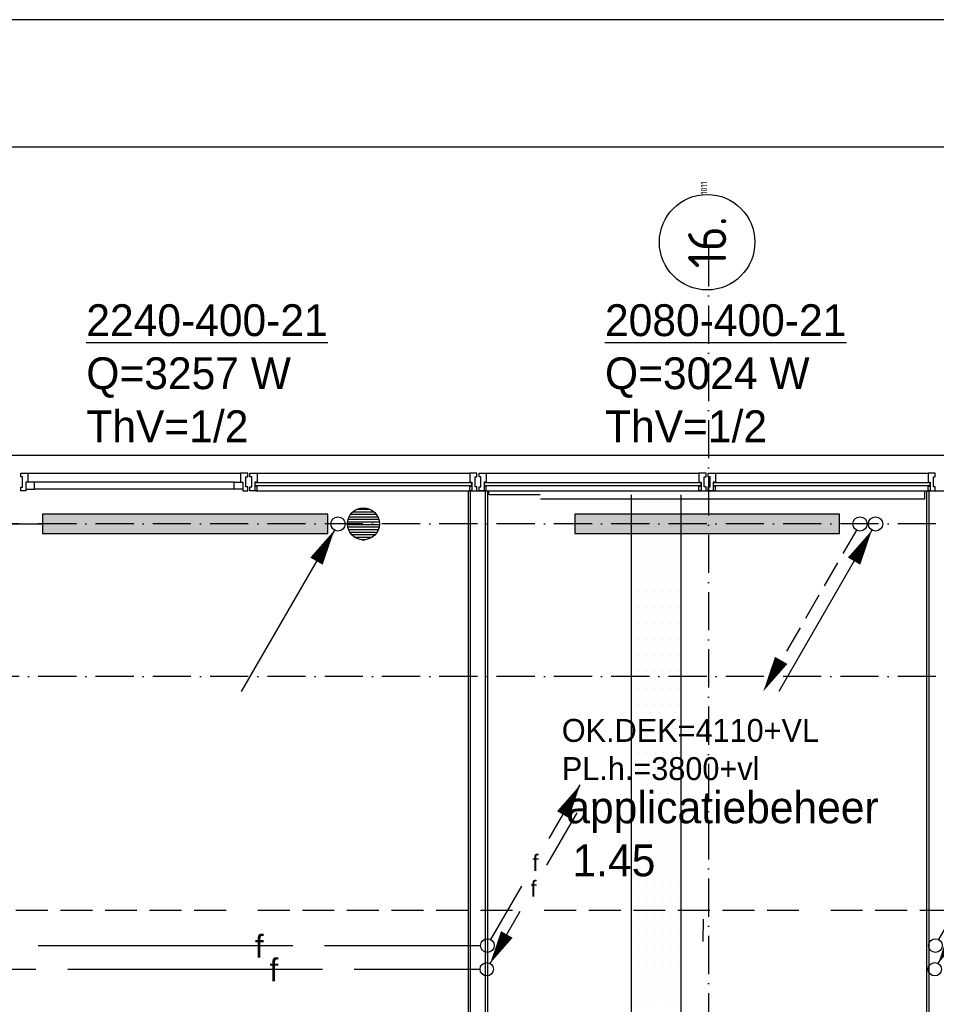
# Model space of a CAD drawing. Extents: x -41378 to 114803, y -24080 to 82188.
# Tile 23 of 137: x -14809 to -7609, y 74453 to 82188. Entities that reach past the tile are written whole.
import ezdxf
from ezdxf.enums import TextEntityAlignment as Align

# ---------------------------------------------------------------- set-up
doc = ezdxf.new("R2010")
doc.units = 0
doc.header["$LTSCALE"] = 50
for name, pattern in [('2322102', [45, 5, -2, 5, -2, 5, -2, 5, -2, 5, -2, 5, -5]), ('2322107', [2000, 1000, 1000]), ('2322140', [45, 40, -5]), ('DASHDOT', [9, 6, -1.5, 0, -1.5])]:
    doc.linetypes.add(name, pattern=pattern)
doc.layers.get('0').update_dxf_attribs({"linetype": 'CONTINUOUS'})
for name, color, linetype in [('00KAD025', 2, 'CONTINUOUS'), ('00KAD070', 5, 'CONTINUOUS'), ('AL$7----_STRAMIEN', 1, 'DASHDOT'), ('AL21----_BUITENWAND', 4, 'CONTINUOUS'), ('AL22----_BINNENWAND', 7, 'CONTINUOUS'), ('AL28----_KONSTRUKTIE', 3, 'CONTINUOUS'), ('AL31----_BUITENKOZ', 7, 'CONTINUOUS'), ('ALN-----_BLOCKNAAM', 2, 'CONTINUOUS'), ('ALXAA---_GEWBETON', 12, 'CONTINUOUS'), ('ALXOU---_GLAS', 7, 'CONTINUOUS'), ('BOUW', 8, 'CONTINUOUS'), ('KABELGGOOT1', 8, 'CONTINUOUS'), ('WI561---', 1, 'CONTINUOUS'), ('WL$1----', 3, 'CONTINUOUS'), ('WL5448--', 4, 'CONTINUOUS'), ('WL561---', 4, 'CONTINUOUS'), ('WL561---_AANVOER', 4, 'CONTINUOUS'), ('WL561---_RETOUR', 4, 'CONTINUOUS'), ('WL5627--', 4, 'CONTINUOUS'), ('WL570---_RETOUR', 3, 'CONTINUOUS'), ('WM5448--', 1, 'CONTINUOUS')]:
    doc.layers.add(name, color=color, linetype=linetype)
doc.layers.get('0').freeze()
doc.styles.add('BURO-018', font='BUROFONT.shx', dxfattribs={"height": 90})
doc.styles.add('BURO-025', font='BUROFONT.shx', dxfattribs={"height": 250})
doc.styles.get("Standard").update_dxf_attribs({"font": 'ISOCP'})

# ---------------------------------------------------------------- blocks, each defined once
blk = doc.blocks.new('1011')
at = {"layer": 'AL$7----_STRAMIEN', "color": 7, "linetype": 'CONTINUOUS'}
blk.add_circle((-750, 0), 750, dxfattribs=at)
at = {"layer": 'ALN-----_BLOCKNAAM', "linetype": 'CONTINUOUS'}
blk.add_text('1011', height=100, dxfattribs=at).set_placement((0, 0))
blk = doc.blocks.new('2322401')
at = {"color": 0, "linetype": 'CONTINUOUS'}
for p, q in [((-0.5, 0.5, 1), (-0.5, 0.5)), ((-0.5, 0.5, 1), (-0.5, -0.5, 1)), ((0.5, 0.5, 1), (-0.5, 0.5, 1)), ((0.5, 0.5), (-0.5, 0.5)), ((-0.5, 0.5), (-0.5, -0.5)), ((0.5, 0.5, 1), (0.5, 0.5)), ((0.5, -0.5, 1), (0.5, 0.5, 1)), ((0.5, -0.5), (0.5, 0.5)), ((-0.5, -0.5, 1), (-0.5, -0.5)), ((-0.5, -0.5, 1), (0.5, -0.5, 1)), ((-0.5, -0.5), (0.5, -0.5)), ((0.5, -0.5, 1), (0.5, -0.5))]:
    blk.add_line(p, q, dxfattribs=at)
blk = doc.blocks.new('LDV2108')
at = {"color": 0, "linetype": 'CONTINUOUS'}
for p, q in [((-0.25, -0.433), (-1.187, -2.057)), ((-1.562, -2.706), (-2.5, -4.33)), ((-2.875, -4.98), (-3.812, -6.603)), ((-4.187, -7.253), (-5.125, -8.877)), ((-5.5, -9.526), (-6.437, -11.15))]:
    blk.add_line(p, q, dxfattribs=at)
blk.add_lwpolyline([(-6.75, -11.691, 0, 1, 0), (-5.5, -9.526, 1, 1, 0)], format="xyseb", dxfattribs=at)
blk.add_circle((0, 0), 0.5, dxfattribs=at)
blk = doc.blocks.new('LDV4107')
at = {"color": 0, "linetype": 'CONTINUOUS'}
blk.add_line((-0.25, -0.433), (-6.75, -11.691), dxfattribs=at)
blk.add_lwpolyline([(-0.25, -0.433, 0, 1, 0), (-1.5, -2.598, 1, 1, 0)], format="xyseb", dxfattribs=at)
blk.add_circle((0, 0), 0.5, dxfattribs=at)
blk = doc.blocks.new('LDV3')
at = {"color": 0, "linetype": 'CONTINUOUS'}
for p, q in [((4.5, 7.794), (6.75, 11.691)), ((0.25, 0.433), (2.5, 4.33))]:
    blk.add_line(p, q, dxfattribs=at)
blk.add_lwpolyline([(0.25, 0.433, 0, 1, 0), (1.5, 2.598, 1, 1, 0)], format="xyseb", dxfattribs=at)
blk.add_circle((0, 0), 0.5, dxfattribs=at)
at = {"color": 0, "linetype": 'CONTINUOUS', "style": 'BURO-018'}
blk.add_attdef('LD_TEXT1', text='', height=1.8, dxfattribs=at).set_placement((3.5, 6.062), align=Align.MIDDLE)
blk = doc.blocks.new('LDV1')
at = {"color": 0, "linetype": 'CONTINUOUS'}
for p, q in [((4.5, 7.794), (6.75, 11.691)), ((0.25, 0.433), (2.5, 4.33))]:
    blk.add_line(p, q, dxfattribs=at)
blk.add_lwpolyline([(6.75, 11.691, 0, 1, 0), (5.5, 9.526, 1, 1, 0)], format="xyseb", dxfattribs=at)
blk.add_circle((0, 0), 0.5, dxfattribs=at)
at = {"color": 0, "linetype": 'CONTINUOUS', "style": 'BURO-018'}
blk.add_attdef('LD_TEXT1', text='', height=1.8, dxfattribs=at).set_placement((3.5, 6.062), align=Align.MIDDLE)
blk = doc.blocks.new('CVRINFO2')
at = {"color": 0, "linetype": 'CONTINUOUS', "style": 'BURO-025'}
for tag, p in [('CV_TEXT125', (0, 0)), ('CV_TEXT225', (0, -4.167)), ('CV_TEXT325', (0, -8.333)), ('CV_TEXT425', (0, -12.5))]:
    blk.add_attdef(tag, p, '', height=2.5, dxfattribs=at)
blk = doc.blocks.new('CVHATCH1')
at = {"color": 0, "linetype": 'CONTINUOUS'}
blk.add_solid([(-0.5, -0.5), (0.5, -0.5), (-0.5, 0.5), (0.5, 0.5)], dxfattribs=at)
blk = doc.blocks.new('2322140-1')
at = {"layer": 'WM5448--', "color": 0, "style": 'BURO-018'}
for p in [(-12926.9, 74914.4), (-12811.7, 74729)]:
    blk.add_text('f', height=180, rotation=360, dxfattribs=at).set_placement(p, align=Align.MIDDLE)

msp = doc.modelspace()

# ---------------------------------------------------------------- linework, layer by layer
at = {"layer": '00KAD025', "linetype": 'CONTINUOUS'}
msp.add_line((114803.4, 82187.6), (-41378.4, 82187.6), dxfattribs=at)
at = {"layer": '00KAD070', "linetype": 'CONTINUOUS'}
msp.add_line((113803.4, 81187.6), (-40378.4, 81187.6), dxfattribs=at)
at = {"layer": 'AL$7----_STRAMIEN', "color": 1}
for p, q in [((-9398.8, 80392.5), (-9398.8, 42795.1)), ((6791, 78227.3), (-30136.5, 78227.3)), ((6791, 77027.3), (-30136.5, 77027.3))]:
    msp.add_line(p, q, dxfattribs=at)
at = {"layer": 'AL21----_BUITENWAND', "color": 8}
msp.add_line((-26149, 78767.3), (7331, 78767.3), dxfattribs=at)
at = {"layer": 'AL22----_BINNENWAND', "color": 8}
for p, q in [((-11284, 71877.3), (-11284, 78487.3)), ((-11284, 78487.3), (-11134, 78487.3)), ((-11134, 78487.3), (-11134, 71877.3)), ((-7684, 71877.3), (-7684, 78487.3)), ((-7684, 78487.3), (-7534, 78487.3))]:
    msp.add_line(p, q, dxfattribs=at)
at = {"layer": 'AL22----_BINNENWAND', "color": 8, "linetype": 'CONTINUOUS'}
for p, q in [((-11269, 71877.3), (-11269, 78487.3)), ((-11149, 71877.3), (-11149, 78487.3)), ((-7669, 78487.3), (-7669, 71877.3))]:
    msp.add_line(p, q, dxfattribs=at)
at = {"layer": 'AL28----_KONSTRUKTIE', "color": 8}
msp.add_circle((-12109, 78227.3), 125, dxfattribs=at)
at = {"layer": 'AL31----_BUITENKOZ', "color": 8, "linetype": 'CONTINUOUS'}
for p, q in [((-14800, 78620.3), (-14800, 78626.3)), ((-14800, 78626.3), (-14781.1, 78626.3)), ((-14800, 78606.8), (-14800, 78620.3)), ((-14800, 78596.8), (-14800, 78606.8)), ((-14800, 78606.8), (-14800, 78606.8)), ((-14786, 78596.8), (-14800, 78596.8)), ((-14786, 78516.8), (-14786, 78596.8)), ((-14781.1, 78626.3), (-14744, 78626.3)), ((-14744, 78626.3), (-14744, 78619.3)), ((-14744, 78619.3), (-14744, 78615.3)), ((-14744, 78615.3), (-14744, 78607.3)), ((-14744, 78607.3), (-14744, 78554.3)), ((-13036.9, 78626.3), (-13074, 78626.3)), ((-13074, 78626.3), (-13074, 78619.3)), ((-13074, 78619.3), (-13074, 78615.3)), ((-13074, 78615.3), (-13074, 78607.3)), ((-13074, 78607.3), (-13074, 78554.3)), ((-13018, 78626.3), (-13036.9, 78626.3)), ((-13032, 78517.3), (-13032, 78597.3)), ((-13032, 78597.3), (-13018, 78597.3)), ((-13018, 78620.3), (-13018, 78626.3)), ((-13018, 78606.3), (-13018, 78620.3)), ((-13018, 78597.3), (-13018, 78606.3)), ((-13018, 78606.3), (-13018, 78606.3)), ((-13000, 78620.3), (-13000, 78626.3)), ((-13000, 78626.3), (-12981.1, 78626.3)), ((-13000, 78606.8), (-13000, 78620.3)), ((-13000, 78597.3), (-13000, 78606.8)), ((-13000, 78606.8), (-13000, 78606.8)), ((-12986, 78597.3), (-13000, 78597.3)), ((-12986, 78517.3), (-12986, 78597.3)), ((-12981.1, 78626.3), (-12944, 78626.3)), ((-12944, 78626.3), (-12944, 78619.3)), ((-12944, 78619.3), (-12944, 78615.3)), ((-12944, 78615.3), (-12944, 78607.3)), ((-12944, 78607.3), (-12944, 78554.3)), ((-11236.9, 78626.3), (-11274, 78626.3)), ((-11274, 78626.3), (-11274, 78619.3)), ((-11274, 78619.3), (-11274, 78615.3)), ((-11274, 78615.3), (-11274, 78607.3)), ((-11274, 78607.3), (-11274, 78554.3)), ((-11218, 78626.3), (-11236.9, 78626.3)), ((-11232, 78517.3), (-11232, 78597.3)), ((-11232, 78597.3), (-11218, 78597.3)), ((-11218, 78620.3), (-11218, 78626.3)), ((-11218, 78606.3), (-11218, 78620.3)), ((-11218, 78597.3), (-11218, 78606.3)), ((-11218, 78606.3), (-11218, 78606.3)), ((-11200, 78620.3), (-11200, 78626.3)), ((-11200, 78626.3), (-11181.1, 78626.3)), ((-11200, 78606.8), (-11200, 78620.3)), ((-11200, 78597.3), (-11200, 78606.8)), ((-11200, 78606.8), (-11200, 78606.8)), ((-11186, 78597.3), (-11200, 78597.3)), ((-11186, 78517.3), (-11186, 78597.3)), ((-11181.1, 78626.3), (-11144, 78626.3)), ((-11144, 78626.3), (-11144, 78619.3)), ((-11144, 78619.3), (-11144, 78615.3)), ((-11144, 78615.3), (-11144, 78607.3)), ((-11144, 78607.3), (-11144, 78554.3)), ((-9436.9, 78626.3), (-9474, 78626.3)), ((-9474, 78626.3), (-9474, 78619.3)), ((-9474, 78619.3), (-9474, 78615.3)), ((-9474, 78615.3), (-9474, 78607.3)), ((-9474, 78607.3), (-9474, 78554.3)), ((-9418, 78626.3), (-9436.9, 78626.3)), ((-9432, 78517.3), (-9432, 78597.3)), ((-9432, 78597.3), (-9418, 78597.3)), ((-9418, 78620.3), (-9418, 78626.3)), ((-9418, 78606.3), (-9418, 78620.3)), ((-9418, 78597.3), (-9418, 78606.3)), ((-9418, 78606.3), (-9418, 78606.3)), ((-9400, 78620.3), (-9400, 78626.3)), ((-9400, 78626.3), (-9381.1, 78626.3)), ((-9400, 78606.8), (-9400, 78620.3)), ((-9400, 78597.3), (-9400, 78606.8)), ((-9400, 78606.8), (-9400, 78606.8)), ((-9386, 78597.3), (-9400, 78597.3)), ((-9386, 78517.3), (-9386, 78597.3)), ((-9381.1, 78626.3), (-9344, 78626.3)), ((-9344, 78626.3), (-9344, 78619.3)), ((-9344, 78619.3), (-9344, 78615.3)), ((-9344, 78615.3), (-9344, 78607.3)), ((-9344, 78607.3), (-9344, 78554.3)), ((-7636.9, 78626.3), (-7674, 78626.3)), ((-7674, 78626.3), (-7674, 78619.3)), ((-7674, 78619.3), (-7674, 78615.3)), ((-7674, 78615.3), (-7674, 78607.3)), ((-7674, 78607.3), (-7674, 78554.3)), ((-7618, 78626.3), (-7636.9, 78626.3)), ((-7632, 78517.3), (-7632, 78597.3)), ((-7632, 78597.3), (-7618, 78597.3)), ((-7618, 78620.3), (-7618, 78626.3)), ((-7618, 78606.3), (-7618, 78620.3)), ((-7618, 78597.3), (-7618, 78606.3)), ((-7618, 78606.3), (-7618, 78606.3)), ((-14800, 78507.3), (-14800, 78516.8)), ((-14800, 78516.8), (-14786, 78516.8)), ((-14800, 78493.3), (-14800, 78507.3)), ((-14800, 78507.3), (-14800, 78507.3)), ((-14744, 78554.3), (-14761, 78554.3)), ((-14761, 78554.3), (-14761, 78487.3)), ((-14761, 78554.3), (-14761, 78500.3)), ((-14694, 78554.3), (-14761, 78554.3)), ((-14694, 78500.3), (-14694, 78554.3)), ((-13124, 78500.3), (-13124, 78554.3)), ((-13124, 78554.3), (-13057, 78554.3)), ((-13074, 78554.3), (-13057, 78554.3)), ((-13057, 78554.3), (-13057, 78487.3)), ((-13057, 78554.3), (-13057, 78500.3)), ((-13018, 78517.3), (-13032, 78517.3)), ((-13018, 78507.3), (-13018, 78517.3)), ((-13018, 78493.3), (-13018, 78507.3)), ((-13018, 78507.3), (-13018, 78507.3)), ((-13000, 78507.3), (-13000, 78517.3)), ((-13000, 78517.3), (-12986, 78517.3)), ((-13000, 78493.3), (-13000, 78507.3)), ((-13000, 78507.3), (-13000, 78507.3)), ((-12944, 78554.3), (-12961, 78554.3)), ((-12961, 78554.3), (-12961, 78487.3)), ((-12961, 78524.3), (-12961, 78492.3)), ((-12944, 78524.3), (-12961, 78524.3)), ((-12944, 78487.3), (-12944, 78524.3)), ((-11274, 78554.3), (-11257, 78554.3)), ((-11274, 78487.3), (-11274, 78524.3)), ((-11274, 78524.3), (-11257, 78524.3)), ((-11257, 78554.3), (-11257, 78487.3)), ((-11257, 78524.3), (-11257, 78492.3)), ((-11218, 78517.3), (-11232, 78517.3)), ((-11218, 78507.3), (-11218, 78517.3)), ((-11218, 78493.3), (-11218, 78507.3)), ((-11218, 78507.3), (-11218, 78507.3)), ((-11200, 78507.3), (-11200, 78517.3)), ((-11200, 78517.3), (-11186, 78517.3)), ((-11200, 78493.3), (-11200, 78507.3)), ((-11200, 78507.3), (-11200, 78507.3)), ((-11144, 78554.3), (-11161, 78554.3)), ((-11161, 78554.3), (-11161, 78487.3)), ((-11161, 78524.3), (-11161, 78492.3)), ((-11144, 78524.3), (-11161, 78524.3)), ((-11144, 78487.3), (-11144, 78524.3)), ((-9474, 78554.3), (-9457, 78554.3)), ((-9474, 78487.3), (-9474, 78524.3)), ((-9474, 78524.3), (-9457, 78524.3)), ((-9457, 78554.3), (-9457, 78487.3)), ((-9457, 78524.3), (-9457, 78492.3)), ((-9418, 78517.3), (-9432, 78517.3)), ((-9418, 78507.3), (-9418, 78517.3)), ((-9418, 78493.3), (-9418, 78507.3)), ((-9418, 78507.3), (-9418, 78507.3)), ((-9400, 78507.3), (-9400, 78517.3)), ((-9400, 78517.3), (-9386, 78517.3)), ((-9400, 78493.3), (-9400, 78507.3)), ((-9400, 78507.3), (-9400, 78507.3)), ((-9344, 78554.3), (-9361, 78554.3)), ((-9361, 78554.3), (-9361, 78487.3)), ((-9361, 78524.3), (-9361, 78492.3)), ((-9344, 78524.3), (-9361, 78524.3)), ((-9344, 78487.3), (-9344, 78524.3)), ((-7674, 78554.3), (-7657, 78554.3)), ((-7674, 78487.3), (-7674, 78524.3)), ((-7674, 78524.3), (-7657, 78524.3)), ((-7657, 78554.3), (-7657, 78487.3)), ((-7657, 78524.3), (-7657, 78492.3)), ((-7618, 78517.3), (-7632, 78517.3)), ((-7618, 78507.3), (-7618, 78517.3)), ((-7618, 78493.3), (-7618, 78507.3)), ((-7618, 78507.3), (-7618, 78507.3)), ((-14800, 78487.3), (-14800, 78493.3)), ((-14761, 78487.3), (-14800, 78487.3)), ((-14761, 78500.3), (-14694, 78500.3)), ((-13057, 78500.3), (-13124, 78500.3)), ((-13057, 78487.3), (-13018, 78487.3)), ((-13018, 78487.3), (-13018, 78493.3)), ((-13000, 78487.3), (-13000, 78493.3)), ((-12961, 78487.3), (-13000, 78487.3)), ((-12961, 78492.3), (-12956, 78492.3)), ((-12956, 78492.3), (-12956, 78487.3)), ((-12956, 78487.3), (-12944, 78487.3)), ((-11262, 78487.3), (-11274, 78487.3)), ((-11257, 78492.3), (-11262, 78492.3)), ((-11262, 78492.3), (-11262, 78487.3)), ((-11257, 78487.3), (-11218, 78487.3)), ((-11218, 78487.3), (-11218, 78493.3)), ((-11200, 78487.3), (-11200, 78493.3)), ((-11161, 78487.3), (-11200, 78487.3)), ((-11161, 78492.3), (-11156, 78492.3)), ((-11156, 78492.3), (-11156, 78487.3)), ((-11156, 78487.3), (-11144, 78487.3)), ((-9462, 78487.3), (-9474, 78487.3)), ((-9457, 78492.3), (-9462, 78492.3)), ((-9462, 78492.3), (-9462, 78487.3)), ((-9457, 78487.3), (-9418, 78487.3)), ((-9418, 78487.3), (-9418, 78493.3)), ((-9400, 78487.3), (-9400, 78493.3)), ((-9361, 78487.3), (-9400, 78487.3)), ((-9361, 78492.3), (-9356, 78492.3)), ((-9356, 78492.3), (-9356, 78487.3)), ((-9356, 78487.3), (-9344, 78487.3)), ((-7662, 78487.3), (-7674, 78487.3)), ((-7657, 78492.3), (-7662, 78492.3)), ((-7662, 78492.3), (-7662, 78487.3)), ((-7657, 78487.3), (-7618, 78487.3)), ((-7618, 78487.3), (-7618, 78493.3))]:
    msp.add_line(p, q, dxfattribs=at)
at = {"layer": 'AL31----_BUITENKOZ', "color": 8}
for p, q in [((-14744, 78626.3), (-13074, 78626.3)), ((-12944, 78626.3), (-11274, 78626.3)), ((-11144, 78626.3), (-9474, 78626.3)), ((-9344, 78626.3), (-7674, 78626.3)), ((-13124, 78554.3), (-14694, 78554.3)), ((-13124, 78500.3), (-14694, 78500.3)), ((-12944, 78487.3), (-11274, 78487.3)), ((-11144, 78487.3), (-9474, 78487.3)), ((-9344, 78487.3), (-7674, 78487.3))]:
    msp.add_line(p, q, dxfattribs=at)
at = {"layer": 'ALXAA---_GEWBETON', "color": 8}
for p, q in [((-12220.9, 78283), (-11997.1, 78283)), ((-12208.5, 78303), (-12009.5, 78303)), ((-12189.4, 78323), (-12028.6, 78323)), ((-12156.3, 78343), (-12061.7, 78343)), ((-12233.9, 78223), (-11984.1, 78223)), ((-12233, 78243), (-11985, 78243)), ((-12231.6, 78203), (-11986.4, 78203)), ((-12228.8, 78263), (-11989.2, 78263)), ((-12225.9, 78183), (-11992.1, 78183)), ((-12216.2, 78163), (-12001.8, 78163)), ((-12201.3, 78143), (-12016.7, 78143)), ((-12177.9, 78123), (-12040.1, 78123)), ((-12122.3, 78103), (-12095.7, 78103))]:
    msp.add_line(p, q, dxfattribs=at)
at = {"layer": 'ALXOU---_GLAS', "color": 8}
for p, q in [((-12959, 78526.3), (-12959, 78552.3)), ((-12959, 78552.3), (-11259, 78552.3)), ((-11259, 78526.3), (-12959, 78526.3)), ((-11259, 78552.3), (-11259, 78526.3)), ((-11159, 78526.3), (-11159, 78552.3)), ((-11159, 78552.3), (-9459, 78552.3)), ((-9459, 78526.3), (-11159, 78526.3)), ((-9459, 78552.3), (-9459, 78526.3)), ((-9359, 78526.3), (-9359, 78552.3)), ((-9359, 78552.3), (-7659, 78552.3)), ((-7659, 78526.3), (-9359, 78526.3)), ((-7659, 78552.3), (-7659, 78526.3))]:
    msp.add_line(p, q, dxfattribs=at)
at = {"layer": 'KABELGGOOT1'}
for p, q in [((-11123.1, 78486.8, 1500), (-7702.1, 78486.8, 1500)), ((-11123.1, 78454.3, 1500), (-11123.1, 78486.8, 1500)), ((-10719.7, 78455.4, 3650), (-11119.7, 78455.4, 3650)), ((-10005.8, 78455.4, 3650), (-10005.8, 45715, 3650)), ((-10005.1, 78461), (-10005.1, 78461)), ((-9941.6, 78461), (-9941.6, 78461)), ((-9878.1, 78461), (-9878.1, 78461)), ((-9814.6, 78461), (-9814.6, 78461)), ((-9751.1, 78461), (-9751.1, 78461)), ((-9687.6, 78461), (-9687.6, 78461)), ((-9624.1, 78461), (-9624.1, 78461)), ((-9612.3, 73919.2, 3650), (-9612.3, 78455.4, 3650)), ((-9560.6, 78461), (-9560.6, 78461)), ((-9497.1, 78461), (-9497.1, 78461)), ((-9433.6, 78461), (-9433.6, 78461)), ((-9370.1, 78461), (-9370.1, 78461)), ((-9306.6, 78461), (-9306.6, 78461)), ((-9243.1, 78461), (-9243.1, 78461)), ((-9179.6, 78461), (-9179.6, 78461)), ((-9116.1, 78461), (-9116.1, 78461)), ((-9052.6, 78461), (-9052.6, 78461)), ((-8989.1, 78461), (-8989.1, 78461)), ((-8925.6, 78461), (-8925.6, 78461)), ((-8862.1, 78461), (-8862.1, 78461)), ((-8798.6, 78461), (-8798.6, 78461)), ((-8735.1, 78461), (-8735.1, 78461)), ((-8671.6, 78461), (-8671.6, 78461)), ((-8608.1, 78461), (-8608.1, 78461)), ((-8544.6, 78461), (-8544.6, 78461)), ((-8481.1, 78461), (-8481.1, 78461)), ((-8417.6, 78461), (-8417.6, 78461)), ((-8354.1, 78461), (-8354.1, 78461)), ((-8290.6, 78461), (-8290.6, 78461)), ((-8227.1, 78461), (-8227.1, 78461)), ((-8163.6, 78461), (-8163.6, 78461)), ((-8100.1, 78461), (-8100.1, 78461)), ((-8036.6, 78461), (-8036.6, 78461)), ((-7973.1, 78461), (-7973.1, 78461)), ((-7909.6, 78461), (-7909.6, 78461)), ((-7846.1, 78461), (-7846.1, 78461)), ((-7782.6, 78461), (-7782.6, 78461)), ((-7719.1, 78461), (-7719.1, 78461)), ((-7702.1, 78486.8, 1500), (-7702.1, 78421.8, 1500)), ((-7655.6, 78461), (-7655.6, 78461)), ((-7702.1, 78421.8, 1500), (-10718.2, 78421.8, 1500)), ((-9973.4, 78397.5), (-9973.4, 78397.5)), ((-9909.9, 78397.5), (-9909.9, 78397.5)), ((-9846.4, 78397.5), (-9846.4, 78397.5)), ((-9782.9, 78397.5), (-9782.9, 78397.5)), ((-9719.4, 78397.5), (-9719.4, 78397.5)), ((-9655.9, 78397.5), (-9655.9, 78397.5)), ((-10005.1, 78334), (-10005.1, 78334)), ((-9941.6, 78334), (-9941.6, 78334)), ((-9878.1, 78334), (-9878.1, 78334)), ((-9814.6, 78334), (-9814.6, 78334)), ((-9751.1, 78334), (-9751.1, 78334)), ((-9687.6, 78334), (-9687.6, 78334)), ((-9624.1, 78334), (-9624.1, 78334)), ((-10005.1, 78207), (-10005.1, 78207)), ((-9973.4, 78270.5), (-9973.4, 78270.5)), ((-9941.6, 78207), (-9941.6, 78207)), ((-9909.9, 78270.5), (-9909.9, 78270.5)), ((-9878.1, 78207), (-9878.1, 78207)), ((-9846.4, 78270.5), (-9846.4, 78270.5)), ((-9814.6, 78207), (-9814.6, 78207)), ((-9782.9, 78270.5), (-9782.9, 78270.5)), ((-9751.1, 78207), (-9751.1, 78207)), ((-9719.4, 78270.5), (-9719.4, 78270.5)), ((-9687.6, 78207), (-9687.6, 78207)), ((-9655.9, 78270.5), (-9655.9, 78270.5)), ((-9624.1, 78207), (-9624.1, 78207)), ((-9973.4, 78143.5), (-9973.4, 78143.5)), ((-9909.9, 78143.5), (-9909.9, 78143.5)), ((-9846.4, 78143.5), (-9846.4, 78143.5)), ((-9782.9, 78143.5), (-9782.9, 78143.5)), ((-9719.4, 78143.5), (-9719.4, 78143.5)), ((-9655.9, 78143.5), (-9655.9, 78143.5)), ((-10005.1, 78080), (-10005.1, 78080)), ((-9941.6, 78080), (-9941.6, 78080)), ((-9878.1, 78080), (-9878.1, 78080)), ((-9814.6, 78080), (-9814.6, 78080)), ((-9751.1, 78080), (-9751.1, 78080)), ((-9687.6, 78080), (-9687.6, 78080)), ((-9624.1, 78080), (-9624.1, 78080)), ((-9973.4, 78016.5), (-9973.4, 78016.5)), ((-9909.9, 78016.5), (-9909.9, 78016.5)), ((-9846.4, 78016.5), (-9846.4, 78016.5)), ((-9782.9, 78016.5), (-9782.9, 78016.5)), ((-9719.4, 78016.5), (-9719.4, 78016.5)), ((-9655.9, 78016.5), (-9655.9, 78016.5)), ((-10005.1, 77953), (-10005.1, 77953)), ((-9973.4, 77889.5), (-9973.4, 77889.5)), ((-9941.6, 77953), (-9941.6, 77953)), ((-9909.9, 77889.5), (-9909.9, 77889.5)), ((-9878.1, 77953), (-9878.1, 77953)), ((-9846.4, 77889.5), (-9846.4, 77889.5)), ((-9814.6, 77953), (-9814.6, 77953)), ((-9782.9, 77889.5), (-9782.9, 77889.5)), ((-9751.1, 77953), (-9751.1, 77953)), ((-9719.4, 77889.5), (-9719.4, 77889.5)), ((-9687.6, 77953), (-9687.6, 77953)), ((-9655.9, 77889.5), (-9655.9, 77889.5)), ((-9624.1, 77953), (-9624.1, 77953)), ((-10005.1, 77826), (-10005.1, 77826)), ((-9941.6, 77826), (-9941.6, 77826)), ((-9878.1, 77826), (-9878.1, 77826)), ((-9814.6, 77826), (-9814.6, 77826)), ((-9751.1, 77826), (-9751.1, 77826)), ((-9687.6, 77826), (-9687.6, 77826)), ((-9624.1, 77826), (-9624.1, 77826)), ((-9973.4, 77762.5), (-9973.4, 77762.5)), ((-9909.9, 77762.5), (-9909.9, 77762.5)), ((-9846.4, 77762.5), (-9846.4, 77762.5)), ((-9782.9, 77762.5), (-9782.9, 77762.5)), ((-9719.4, 77762.5), (-9719.4, 77762.5)), ((-9655.9, 77762.5), (-9655.9, 77762.5)), ((-10005.1, 77699), (-10005.1, 77699)), ((-9941.6, 77699), (-9941.6, 77699)), ((-9878.1, 77699), (-9878.1, 77699)), ((-9814.6, 77699), (-9814.6, 77699)), ((-9751.1, 77699), (-9751.1, 77699)), ((-9687.6, 77699), (-9687.6, 77699)), ((-9624.1, 77699), (-9624.1, 77699)), ((-9973.4, 77635.5), (-9973.4, 77635.5)), ((-9909.9, 77635.5), (-9909.9, 77635.5)), ((-9846.4, 77635.5), (-9846.4, 77635.5)), ((-9782.9, 77635.5), (-9782.9, 77635.5)), ((-9719.4, 77635.5), (-9719.4, 77635.5)), ((-9655.9, 77635.5), (-9655.9, 77635.5)), ((-10005.1, 77572), (-10005.1, 77572)), ((-9973.4, 77508.5), (-9973.4, 77508.5)), ((-9941.6, 77572), (-9941.6, 77572)), ((-9909.9, 77508.5), (-9909.9, 77508.5)), ((-9878.1, 77572), (-9878.1, 77572)), ((-9846.4, 77508.5), (-9846.4, 77508.5)), ((-9814.6, 77572), (-9814.6, 77572)), ((-9782.9, 77508.5), (-9782.9, 77508.5)), ((-9751.1, 77572), (-9751.1, 77572)), ((-9719.4, 77508.5), (-9719.4, 77508.5)), ((-9687.6, 77572), (-9687.6, 77572)), ((-9655.9, 77508.5), (-9655.9, 77508.5)), ((-9624.1, 77572), (-9624.1, 77572)), ((-10005.1, 77445), (-10005.1, 77445)), ((-9941.6, 77445), (-9941.6, 77445)), ((-9878.1, 77445), (-9878.1, 77445)), ((-9814.6, 77445), (-9814.6, 77445)), ((-9751.1, 77445), (-9751.1, 77445)), ((-9687.6, 77445), (-9687.6, 77445)), ((-9624.1, 77445), (-9624.1, 77445)), ((-9973.4, 77381.5), (-9973.4, 77381.5)), ((-9909.9, 77381.5), (-9909.9, 77381.5)), ((-9846.4, 77381.5), (-9846.4, 77381.5)), ((-9782.9, 77381.5), (-9782.9, 77381.5)), ((-9719.4, 77381.5), (-9719.4, 77381.5)), ((-9655.9, 77381.5), (-9655.9, 77381.5)), ((-10005.1, 77318), (-10005.1, 77318)), ((-9941.6, 77318), (-9941.6, 77318)), ((-9878.1, 77318), (-9878.1, 77318)), ((-9814.6, 77318), (-9814.6, 77318)), ((-9751.1, 77318), (-9751.1, 77318)), ((-9687.6, 77318), (-9687.6, 77318)), ((-9624.1, 77318), (-9624.1, 77318)), ((-10005.1, 77191), (-10005.1, 77191)), ((-9973.4, 77254.5), (-9973.4, 77254.5)), ((-9941.6, 77191), (-9941.6, 77191)), ((-9909.9, 77254.5), (-9909.9, 77254.5)), ((-9878.1, 77191), (-9878.1, 77191)), ((-9846.4, 77254.5), (-9846.4, 77254.5)), ((-9814.6, 77191), (-9814.6, 77191)), ((-9782.9, 77254.5), (-9782.9, 77254.5)), ((-9751.1, 77191), (-9751.1, 77191)), ((-9719.4, 77254.5), (-9719.4, 77254.5)), ((-9687.6, 77191), (-9687.6, 77191)), ((-9655.9, 77254.5), (-9655.9, 77254.5)), ((-9624.1, 77191), (-9624.1, 77191)), ((-9973.4, 77127.5), (-9973.4, 77127.5)), ((-9909.9, 77127.5), (-9909.9, 77127.5)), ((-9846.4, 77127.5), (-9846.4, 77127.5)), ((-9782.9, 77127.5), (-9782.9, 77127.5)), ((-9719.4, 77127.5), (-9719.4, 77127.5)), ((-9655.9, 77127.5), (-9655.9, 77127.5)), ((-10005.1, 77064), (-10005.1, 77064)), ((-9941.6, 77064), (-9941.6, 77064)), ((-9878.1, 77064), (-9878.1, 77064)), ((-9814.6, 77064), (-9814.6, 77064)), ((-9751.1, 77064), (-9751.1, 77064)), ((-9687.6, 77064), (-9687.6, 77064)), ((-9624.1, 77064), (-9624.1, 77064)), ((-9973.4, 77000.5), (-9973.4, 77000.5)), ((-9909.9, 77000.5), (-9909.9, 77000.5)), ((-9846.4, 77000.5), (-9846.4, 77000.5)), ((-9782.9, 77000.5), (-9782.9, 77000.5)), ((-9719.4, 77000.5), (-9719.4, 77000.5)), ((-9655.9, 77000.5), (-9655.9, 77000.5)), ((-10005.1, 76937), (-10005.1, 76937)), ((-9941.6, 76937), (-9941.6, 76937)), ((-9878.1, 76937), (-9878.1, 76937)), ((-9814.6, 76937), (-9814.6, 76937)), ((-9751.1, 76937), (-9751.1, 76937)), ((-9687.6, 76937), (-9687.6, 76937)), ((-9624.1, 76937), (-9624.1, 76937)), ((-10005.1, 76810), (-10005.1, 76810)), ((-9973.4, 76873.5), (-9973.4, 76873.5)), ((-9941.6, 76810), (-9941.6, 76810)), ((-9909.9, 76873.5), (-9909.9, 76873.5)), ((-9878.1, 76810), (-9878.1, 76810)), ((-9846.4, 76873.5), (-9846.4, 76873.5)), ((-9814.6, 76810), (-9814.6, 76810)), ((-9782.9, 76873.5), (-9782.9, 76873.5)), ((-9751.1, 76810), (-9751.1, 76810)), ((-9719.4, 76873.5), (-9719.4, 76873.5)), ((-9687.6, 76810), (-9687.6, 76810)), ((-9655.9, 76873.5), (-9655.9, 76873.5)), ((-9624.1, 76810), (-9624.1, 76810)), ((-9973.4, 76746.5), (-9973.4, 76746.5)), ((-9909.9, 76746.5), (-9909.9, 76746.5)), ((-9846.4, 76746.5), (-9846.4, 76746.5)), ((-9782.9, 76746.5), (-9782.9, 76746.5)), ((-9719.4, 76746.5), (-9719.4, 76746.5)), ((-9655.9, 76746.5), (-9655.9, 76746.5)), ((-10005.1, 76683), (-10005.1, 76683)), ((-9941.6, 76683), (-9941.6, 76683)), ((-9878.1, 76683), (-9878.1, 76683)), ((-9814.6, 76683), (-9814.6, 76683)), ((-9751.1, 76683), (-9751.1, 76683)), ((-9687.6, 76683), (-9687.6, 76683)), ((-9624.1, 76683), (-9624.1, 76683)), ((-9973.4, 76619.5), (-9973.4, 76619.5)), ((-9909.9, 76619.5), (-9909.9, 76619.5)), ((-9846.4, 76619.5), (-9846.4, 76619.5)), ((-9782.9, 76619.5), (-9782.9, 76619.5)), ((-9719.4, 76619.5), (-9719.4, 76619.5)), ((-9655.9, 76619.5), (-9655.9, 76619.5)), ((-10005.1, 76556), (-10005.1, 76556)), ((-9941.6, 76556), (-9941.6, 76556)), ((-9878.1, 76556), (-9878.1, 76556)), ((-9814.6, 76556), (-9814.6, 76556)), ((-9751.1, 76556), (-9751.1, 76556)), ((-9687.6, 76556), (-9687.6, 76556)), ((-9624.1, 76556), (-9624.1, 76556)), ((-10005.1, 76429), (-10005.1, 76429)), ((-9973.4, 76492.5), (-9973.4, 76492.5)), ((-9941.6, 76429), (-9941.6, 76429)), ((-9909.9, 76492.5), (-9909.9, 76492.5)), ((-9878.1, 76429), (-9878.1, 76429)), ((-9846.4, 76492.5), (-9846.4, 76492.5)), ((-9814.6, 76429), (-9814.6, 76429)), ((-9782.9, 76492.5), (-9782.9, 76492.5)), ((-9751.1, 76429), (-9751.1, 76429)), ((-9719.4, 76492.5), (-9719.4, 76492.5)), ((-9687.6, 76429), (-9687.6, 76429)), ((-9655.9, 76492.5), (-9655.9, 76492.5)), ((-9624.1, 76429), (-9624.1, 76429)), ((-9973.4, 76365.5), (-9973.4, 76365.5)), ((-9909.9, 76365.5), (-9909.9, 76365.5)), ((-9846.4, 76365.5), (-9846.4, 76365.5)), ((-9782.9, 76365.5), (-9782.9, 76365.5)), ((-9719.4, 76365.5), (-9719.4, 76365.5)), ((-9655.9, 76365.5), (-9655.9, 76365.5)), ((-10005.1, 76302), (-10005.1, 76302)), ((-9941.6, 76302), (-9941.6, 76302)), ((-9878.1, 76302), (-9878.1, 76302)), ((-9814.6, 76302), (-9814.6, 76302)), ((-9751.1, 76302), (-9751.1, 76302)), ((-9687.6, 76302), (-9687.6, 76302)), ((-9624.1, 76302), (-9624.1, 76302)), ((-9973.4, 76238.5), (-9973.4, 76238.5)), ((-9909.9, 76238.5), (-9909.9, 76238.5)), ((-9846.4, 76238.5), (-9846.4, 76238.5)), ((-9782.9, 76238.5), (-9782.9, 76238.5)), ((-9719.4, 76238.5), (-9719.4, 76238.5)), ((-9655.9, 76238.5), (-9655.9, 76238.5)), ((-10005.1, 76175), (-10005.1, 76175)), ((-9973.4, 76111.5), (-9973.4, 76111.5)), ((-9941.6, 76175), (-9941.6, 76175)), ((-9909.9, 76111.5), (-9909.9, 76111.5)), ((-9878.1, 76175), (-9878.1, 76175)), ((-9846.4, 76111.5), (-9846.4, 76111.5)), ((-9814.6, 76175), (-9814.6, 76175)), ((-9782.9, 76111.5), (-9782.9, 76111.5)), ((-9751.1, 76175), (-9751.1, 76175)), ((-9719.4, 76111.5), (-9719.4, 76111.5)), ((-9687.6, 76175), (-9687.6, 76175)), ((-9655.9, 76111.5), (-9655.9, 76111.5)), ((-9624.1, 76175), (-9624.1, 76175)), ((-10005.1, 76048), (-10005.1, 76048)), ((-9941.6, 76048), (-9941.6, 76048)), ((-9878.1, 76048), (-9878.1, 76048)), ((-9814.6, 76048), (-9814.6, 76048)), ((-9751.1, 76048), (-9751.1, 76048)), ((-9687.6, 76048), (-9687.6, 76048)), ((-9624.1, 76048), (-9624.1, 76048)), ((-9973.4, 75984.5), (-9973.4, 75984.5)), ((-9909.9, 75984.5), (-9909.9, 75984.5)), ((-9846.4, 75984.5), (-9846.4, 75984.5)), ((-9782.9, 75984.5), (-9782.9, 75984.5)), ((-9719.4, 75984.5), (-9719.4, 75984.5)), ((-9655.9, 75984.5), (-9655.9, 75984.5)), ((-10005.1, 75921), (-10005.1, 75921)), ((-9941.6, 75921), (-9941.6, 75921)), ((-9878.1, 75921), (-9878.1, 75921)), ((-9814.6, 75921), (-9814.6, 75921)), ((-9751.1, 75921), (-9751.1, 75921)), ((-9687.6, 75921), (-9687.6, 75921)), ((-9624.1, 75921), (-9624.1, 75921)), ((-9973.4, 75857.5), (-9973.4, 75857.5)), ((-9909.9, 75857.5), (-9909.9, 75857.5)), ((-9846.4, 75857.5), (-9846.4, 75857.5)), ((-9782.9, 75857.5), (-9782.9, 75857.5)), ((-9719.4, 75857.5), (-9719.4, 75857.5)), ((-9655.9, 75857.5), (-9655.9, 75857.5)), ((-10005.1, 75794), (-10005.1, 75794)), ((-9973.4, 75730.5), (-9973.4, 75730.5)), ((-9941.6, 75794), (-9941.6, 75794)), ((-9909.9, 75730.5), (-9909.9, 75730.5)), ((-9878.1, 75794), (-9878.1, 75794)), ((-9846.4, 75730.5), (-9846.4, 75730.5)), ((-9814.6, 75794), (-9814.6, 75794)), ((-9782.9, 75730.5), (-9782.9, 75730.5)), ((-9751.1, 75794), (-9751.1, 75794)), ((-9719.4, 75730.5), (-9719.4, 75730.5)), ((-9687.6, 75794), (-9687.6, 75794)), ((-9655.9, 75730.5), (-9655.9, 75730.5)), ((-9624.1, 75794), (-9624.1, 75794)), ((-10005.1, 75667), (-10005.1, 75667)), ((-9941.6, 75667), (-9941.6, 75667)), ((-9878.1, 75667), (-9878.1, 75667)), ((-9814.6, 75667), (-9814.6, 75667)), ((-9751.1, 75667), (-9751.1, 75667)), ((-9687.6, 75667), (-9687.6, 75667)), ((-9624.1, 75667), (-9624.1, 75667)), ((-9973.4, 75603.5), (-9973.4, 75603.5)), ((-9909.9, 75603.5), (-9909.9, 75603.5)), ((-9846.4, 75603.5), (-9846.4, 75603.5)), ((-9782.9, 75603.5), (-9782.9, 75603.5)), ((-9719.4, 75603.5), (-9719.4, 75603.5)), ((-9655.9, 75603.5), (-9655.9, 75603.5)), ((-10005.1, 75540), (-10005.1, 75540)), ((-9941.6, 75540), (-9941.6, 75540)), ((-9878.1, 75540), (-9878.1, 75540)), ((-9814.6, 75540), (-9814.6, 75540)), ((-9751.1, 75540), (-9751.1, 75540)), ((-9687.6, 75540), (-9687.6, 75540)), ((-9624.1, 75540), (-9624.1, 75540)), ((-10005.1, 75413), (-10005.1, 75413)), ((-9973.4, 75476.5), (-9973.4, 75476.5)), ((-9941.6, 75413), (-9941.6, 75413)), ((-9909.9, 75476.5), (-9909.9, 75476.5)), ((-9878.1, 75413), (-9878.1, 75413)), ((-9846.4, 75476.5), (-9846.4, 75476.5)), ((-9814.6, 75413), (-9814.6, 75413)), ((-9782.9, 75476.5), (-9782.9, 75476.5)), ((-9751.1, 75413), (-9751.1, 75413)), ((-9719.4, 75476.5), (-9719.4, 75476.5)), ((-9687.6, 75413), (-9687.6, 75413)), ((-9655.9, 75476.5), (-9655.9, 75476.5)), ((-9624.1, 75413), (-9624.1, 75413)), ((-9973.4, 75349.5), (-9973.4, 75349.5)), ((-9909.9, 75349.5), (-9909.9, 75349.5)), ((-9846.4, 75349.5), (-9846.4, 75349.5)), ((-9782.9, 75349.5), (-9782.9, 75349.5)), ((-9719.4, 75349.5), (-9719.4, 75349.5)), ((-9655.9, 75349.5), (-9655.9, 75349.5)), ((-10005.1, 75286), (-10005.1, 75286)), ((-9941.6, 75286), (-9941.6, 75286)), ((-9878.1, 75286), (-9878.1, 75286)), ((-9814.6, 75286), (-9814.6, 75286)), ((-9751.1, 75286), (-9751.1, 75286)), ((-9687.6, 75286), (-9687.6, 75286)), ((-9624.1, 75286), (-9624.1, 75286)), ((-9973.4, 75222.5), (-9973.4, 75222.5)), ((-9909.9, 75222.5), (-9909.9, 75222.5)), ((-9846.4, 75222.5), (-9846.4, 75222.5)), ((-9782.9, 75222.5), (-9782.9, 75222.5)), ((-9719.4, 75222.5), (-9719.4, 75222.5)), ((-9655.9, 75222.5), (-9655.9, 75222.5)), ((-10005.1, 75159), (-10005.1, 75159)), ((-9941.6, 75159), (-9941.6, 75159)), ((-9878.1, 75159), (-9878.1, 75159)), ((-9814.6, 75159), (-9814.6, 75159)), ((-9751.1, 75159), (-9751.1, 75159)), ((-9687.6, 75159), (-9687.6, 75159)), ((-9624.1, 75159), (-9624.1, 75159)), ((-10005.1, 75032), (-10005.1, 75032)), ((-9973.4, 75095.5), (-9973.4, 75095.5)), ((-9941.6, 75032), (-9941.6, 75032)), ((-9909.9, 75095.5), (-9909.9, 75095.5)), ((-9878.1, 75032), (-9878.1, 75032)), ((-9846.4, 75095.5), (-9846.4, 75095.5)), ((-9814.6, 75032), (-9814.6, 75032)), ((-9782.9, 75095.5), (-9782.9, 75095.5)), ((-9751.1, 75032), (-9751.1, 75032)), ((-9719.4, 75095.5), (-9719.4, 75095.5)), ((-9687.6, 75032), (-9687.6, 75032)), ((-9655.9, 75095.5), (-9655.9, 75095.5)), ((-9624.1, 75032), (-9624.1, 75032)), ((-9973.4, 74968.5), (-9973.4, 74968.5)), ((-9909.9, 74968.5), (-9909.9, 74968.5)), ((-9846.4, 74968.5), (-9846.4, 74968.5)), ((-9782.9, 74968.5), (-9782.9, 74968.5)), ((-9719.4, 74968.5), (-9719.4, 74968.5)), ((-9655.9, 74968.5), (-9655.9, 74968.5)), ((-10005.1, 74905), (-10005.1, 74905)), ((-9941.6, 74905), (-9941.6, 74905)), ((-9878.1, 74905), (-9878.1, 74905)), ((-9814.6, 74905), (-9814.6, 74905)), ((-9751.1, 74905), (-9751.1, 74905)), ((-9687.6, 74905), (-9687.6, 74905)), ((-9624.1, 74905), (-9624.1, 74905)), ((-9973.4, 74841.5), (-9973.4, 74841.5)), ((-9909.9, 74841.5), (-9909.9, 74841.5)), ((-9846.4, 74841.5), (-9846.4, 74841.5)), ((-9782.9, 74841.5), (-9782.9, 74841.5)), ((-9719.4, 74841.5), (-9719.4, 74841.5)), ((-9655.9, 74841.5), (-9655.9, 74841.5)), ((-10005.1, 74778), (-10005.1, 74778)), ((-9973.4, 74714.5), (-9973.4, 74714.5)), ((-9941.6, 74778), (-9941.6, 74778)), ((-9909.9, 74714.5), (-9909.9, 74714.5)), ((-9878.1, 74778), (-9878.1, 74778)), ((-9846.4, 74714.5), (-9846.4, 74714.5)), ((-9814.6, 74778), (-9814.6, 74778)), ((-9782.9, 74714.5), (-9782.9, 74714.5)), ((-9751.1, 74778), (-9751.1, 74778)), ((-9719.4, 74714.5), (-9719.4, 74714.5)), ((-9687.6, 74778), (-9687.6, 74778)), ((-9655.9, 74714.5), (-9655.9, 74714.5)), ((-9624.1, 74778), (-9624.1, 74778)), ((-10005.1, 74651), (-10005.1, 74651)), ((-9941.6, 74651), (-9941.6, 74651)), ((-9878.1, 74651), (-9878.1, 74651)), ((-9814.6, 74651), (-9814.6, 74651)), ((-9751.1, 74651), (-9751.1, 74651)), ((-9687.6, 74651), (-9687.6, 74651)), ((-9624.1, 74651), (-9624.1, 74651)), ((-9973.4, 74587.5), (-9973.4, 74587.5)), ((-9909.9, 74587.5), (-9909.9, 74587.5)), ((-9846.4, 74587.5), (-9846.4, 74587.5)), ((-9782.9, 74587.5), (-9782.9, 74587.5)), ((-9719.4, 74587.5), (-9719.4, 74587.5)), ((-9655.9, 74587.5), (-9655.9, 74587.5)), ((-10005.1, 74524), (-10005.1, 74524)), ((-9941.6, 74524), (-9941.6, 74524)), ((-9878.1, 74524), (-9878.1, 74524)), ((-9814.6, 74524), (-9814.6, 74524)), ((-9751.1, 74524), (-9751.1, 74524)), ((-9687.6, 74524), (-9687.6, 74524)), ((-9624.1, 74524), (-9624.1, 74524)), ((-9973.4, 74460.5), (-9973.4, 74460.5)), ((-9909.9, 74460.5), (-9909.9, 74460.5)), ((-9846.4, 74460.5), (-9846.4, 74460.5)), ((-9719.4, 74460.5), (-9719.4, 74460.5)), ((-9655.9, 74460.5), (-9655.9, 74460.5))]:
    msp.add_line(p, q, dxfattribs=at)
at = {"layer": 'WL5448--', "linetype": '2322140'}
for p, q in [((-19164.5, 74914.4), (-11189.4, 74914.4)), ((-18931, 74729), (-11192.4, 74729))]:
    msp.add_line(p, q, dxfattribs=at)
at = {"layer": 'WL561---_AANVOER', "linetype": '2322107'}
msp.add_line((-14946.2, 78227.3), (-14629.5, 78227.3), dxfattribs=at)
at = {"layer": 'WL5627--', "linetype": '2322102'}
msp.add_line((2561.9, 75190.8), (-19834.8, 75190.8), dxfattribs=at)
at = {"layer": 'WL570---_RETOUR'}
msp.add_line((-9440.1, 74947), (-9438.4, 75121.7), dxfattribs=at)

# ---------------------------------------------------------------- block references
at = {"layer": 'AL$7----_STRAMIEN'}
ref = msp.add_blockref('1011', (-9409, 80814.7), dxfattribs=dict(at, xscale=0.5, yscale=0.5, zscale=0.5, rotation=90))
ref.add_attrib('STR-NAAM', '16.', dxfattribs={"color": 3, "linetype": 'CONTINUOUS', "height": 300, "rotation": 90}).set_placement((-9409, 80439.7), align=Align.MIDDLE)
at = {"layer": 'WI561---'}
ref = msp.add_blockref('CVRINFO2', (-14285.6, 79702.2), dxfattribs=dict(at, xscale=100, yscale=100, zscale=100))
ref.add_attrib('CV_TEXT125', '%%u2240-400-21', (-14285.6, 79702.2), dxfattribs={"layer": '0', "color": 2, "linetype": 'CONTINUOUS', "height": 250, "style": 'BURO-025'})
ref.add_attrib('CV_TEXT225', 'Q=3257 W', (-14285.6, 79285.5), dxfattribs={"layer": '0', "color": 2, "linetype": 'CONTINUOUS', "height": 250, "style": 'BURO-025'})
ref.add_attrib('CV_TEXT325', 'ThV=1/2', (-14285.6, 78868.9), dxfattribs={"layer": '0', "color": 2, "linetype": 'CONTINUOUS', "height": 250, "style": 'BURO-025'})
ref = msp.add_blockref('CVRINFO2', (-10211.5, 79702.2), dxfattribs=dict(at, xscale=100, yscale=100, zscale=100))
ref.add_attrib('CV_TEXT125', '%%u2080-400-21', (-10211.5, 79702.2), dxfattribs={"layer": '0', "color": 2, "linetype": 'CONTINUOUS', "height": 250, "style": 'BURO-025'})
ref.add_attrib('CV_TEXT225', 'Q=3024 W', (-10211.5, 79285.5), dxfattribs={"layer": '0', "color": 2, "linetype": 'CONTINUOUS', "height": 250, "style": 'BURO-025'})
ref.add_attrib('CV_TEXT325', 'ThV=1/2', (-10211.5, 78868.9), dxfattribs={"layer": '0', "color": 2, "linetype": 'CONTINUOUS', "height": 250, "style": 'BURO-025'})
at = {"layer": 'WL$1----', "color": 2}
ref = msp.add_blockref('LDV1', (-11135.4, 74914.4), dxfattribs=dict(at, xscale=108, yscale=108, zscale=108))
ref.add_attrib('LD_TEXT1', 'f', dxfattribs={"layer": '0', "color": 1, "linetype": 'CONTINUOUS', "height": 129.6, "style": 'BURO-018'}).set_placement((-10757.4, 75569.1), align=Align.MIDDLE)
ref = msp.add_blockref('LDV1', (-7616.5, 74914.4), dxfattribs=dict(at, xscale=108, yscale=108, zscale=108))
ref.add_attrib('LD_TEXT1', 'f', dxfattribs={"layer": '0', "color": 1, "linetype": 'CONTINUOUS', "height": 129.6, "style": 'BURO-018'}).set_placement((-7238.5, 75569.1), align=Align.MIDDLE)
ref = msp.add_blockref('LDV3', (-11139.9, 74729), dxfattribs=dict(at, xscale=105, yscale=105, zscale=105))
ref.add_attrib('LD_TEXT1', 'f', dxfattribs={"layer": '0', "color": 1, "linetype": 'CONTINUOUS', "height": 126, "style": 'BURO-018'}).set_placement((-10772.4, 75365.5), align=Align.MIDDLE)
ref = msp.add_blockref('LDV3', (-7621.1, 74729), dxfattribs=dict(at, xscale=105, yscale=105, zscale=105))
ref.add_attrib('LD_TEXT1', 'f', dxfattribs={"layer": '0', "color": 1, "linetype": 'CONTINUOUS', "height": 126, "style": 'BURO-018'}).set_placement((-7253.6, 75365.5), align=Align.MIDDLE)
at = {"layer": 'WL561---', "yscale": 150}
for name, p, xscale, zscale, rotation in [('2322401', (-13509.5, 78227.3), 2240, 400, 180.0000000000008), ('2322401', (-13509.5, 78227.3), 2240, 400, 180.0000000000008), ('CVHATCH1', (-13509.5, 78227.3), 2240, 2240, 180.0000000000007), ('CVHATCH1', (-13509.5, 78227.3), 2240, 2240, 180.0000000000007), ('2322401', (-9409, 78227.3), 2080, 400, 180.0000000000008), ('CVHATCH1', (-9409, 78227.3), 2080, 2080, 180.0000000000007)]:
    msp.add_blockref(name, p, dxfattribs=dict(at, xscale=xscale, zscale=zscale, rotation=rotation))
at = {"layer": 'WL561---_AANVOER', "color": 2, "xscale": 112.5, "yscale": 112.5, "zscale": 112.5}
for p in [(-12308.9, 78226.7), (-8086.3, 78226.7)]:
    msp.add_blockref('LDV4107', p, dxfattribs=at)
at = {"layer": 'WL561---_RETOUR', "color": 2, "xscale": 112.5, "yscale": 112.5, "zscale": 112.5}
msp.add_blockref('LDV2108', (-8208.6, 78226.7), dxfattribs=at)
at = {"layer": 'WM5448--'}
msp.add_blockref('2322140-1', (0, 0), dxfattribs=at)

# ---------------------------------------------------------------- texts
at = {"layer": 'BOUW', "color": 1, "style": 'BURO-018'}
for s, p in [('OK.DEK=4110+VL', (-10550.7, 76514.8)), ('PL.h.=3800+vl', (-10550.7, 76214.8))]:
    msp.add_text(s, height=180, dxfattribs=at).set_placement(p)
at = {"layer": 'BOUW', "style": 'BURO-025'}
for s, p in [('applicatiebeheer', (-10515.4, 75875.3)), ('1.45', (-10466.3, 75458.6))]:
    msp.add_text(s, height=250, dxfattribs=at).set_placement(p)

doc.saveas('drawing.dxf')
